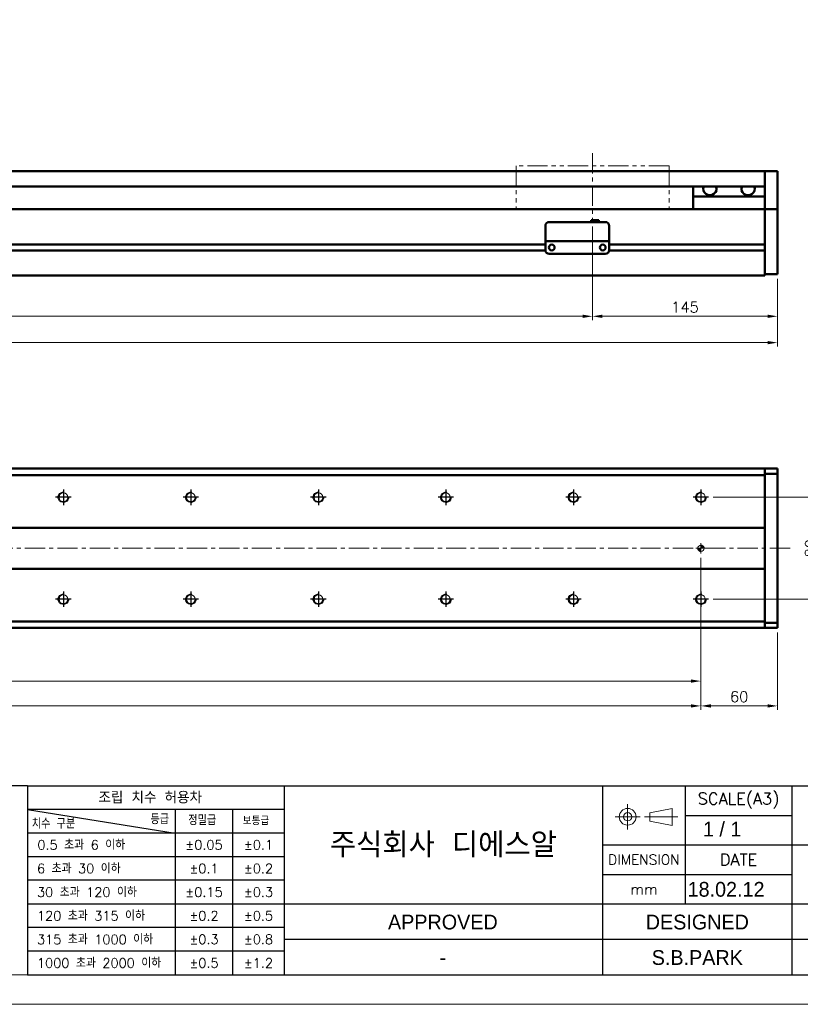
# Model space of a CAD drawing. Header units: millimetres. Extents: x 46891 to 50493, y 6223 to 9905.
# Tile 3 of 5: x 49526 to 50138, y 8529 to 9302. Entities that reach past the tile are written whole.
import ezdxf
from ezdxf.enums import TextEntityAlignment as Align

# ---------------------------------------------------------------- set-up
doc = ezdxf.new("R2010")
doc.units = ezdxf.units.MM
doc.header["$LTSCALE"] = 0.5
doc.linetypes.add('CENTER', pattern=[50.8, 31.75, -6.35, 6.35, -6.35])
doc.linetypes.add('PHANTOM', pattern=[63.5, 31.75, -6.35, 6.35, -6.35, 6.35, -6.35])
doc.layers.get('0').update_dxf_attribs({"lineweight": 20})
doc.layers.add('1', color=1, linetype='CENTER', lineweight=13)
doc.layers.add('외형선(ISO)', color=7, linetype='Continuous', lineweight=50)
for name, color, linetype in [('3', 3, 'Continuous'), ('C', 1, 'CENTER'), ('DIM', 4, 'Continuous')]:
    doc.layers.add(name, color=color, linetype=linetype)
doc.styles.add('ACISOGDT', font='amgdt.shx')
doc.styles.add('DSR TEXT', font='romans.shx', dxfattribs={"bigfont": 'whgtxt.shx'})
doc.styles.get("Standard").update_dxf_attribs({"font": 'romans.shx', "bigfont": 'whgtxt.shx'})
doc.dimstyles.new('DSR', dxfattribs={"dimscale": 2, "dimtxt": 3, "dimasz": 3, "dimexe": 0.5, "dimexo": 0.5, "dimgap": 0.5, "dimtad": 1, "dimdsep": 46, "dimtxsty": 'Standard', "dimcen": 2.5, "dimclrd": 4, "dimclre": 4, "dimclrt": 2, "dimadec": 0, "dimazin": 2, "dimtfac": 1, "dimtmove": 0, "dimatfit": 3, "dimfxl": 0, "dimlwd": -1, "dimlwe": -1, "dimarcsym": 0})

# ---------------------------------------------------------------- blocks, each defined once
blk = doc.blocks.new('A$C13F00394')
for p, q in [((109.11, 28.14), (105.34, 27.43)), ((105.34, 27.43), (105.34, 26.01)), ((109.11, 25.3), (109.11, 28.14)), ((105.34, 26.01), (109.11, 25.3))]:
    blk.add_line(p, q)
for radius in [1.42, 0.71]:
    blk.add_circle((101.56, 26.76), radius)
at = {"layer": '1'}
for p, q in [((101.56, 28.89), (101.56, 24.63)), ((103.69, 26.76), (99.44, 26.76)), ((104.41, 26.76), (110.04, 26.76))]:
    blk.add_line(p, q, dxfattribs=at)
at = {"layer": '3'}
for p, q in [((0, 32), (-207.68, 32)), ((0, 32), (202.32, 32)), ((0, 32), (0, 0)), ((43.43, 32), (43.43, 0)), ((97.32, 32), (97.32, 12)), ((111.32, 32), (111.32, 12)), ((129.32, 32), (129.32, 0)), ((0, 28), (25, 24)), ((43.43, 28), (0, 28)), ((25, 28), (25, 0)), ((34.7, 28), (34.7, 0)), ((111.32, 27), (129.32, 27)), ((43.43, 24), (0, 24)), ((97.32, 22), (202.32, 22)), ((43.43, 20), (0, 20)), ((97.32, 17), (129.32, 17)), ((43.43, 16), (0, 16)), ((0, 12), (129.32, 12)), ((97.32, 12), (97.32, 0)), ((129.32, 12), (202.32, 12)), ((43.43, 8), (0, 8)), ((97.32, 6), (43.43, 6)), ((129.32, 6), (97.32, 6)), ((202.32, 6), (129.32, 6)), ((43.43, 4), (0, 4)), ((0, 0), (202.32, 0))]:
    blk.add_line(p, q, dxfattribs=at)
at = {"color": 0, "style": 'DSR TEXT'}
for s, height, p in [('조립 치수 허용차', 2, (11.97, 29.02)), ('등급', 1.5, (20.77, 25.52)), ('정밀급', 1.5, (27.18, 25.37)), ('보통급', 1.3, (36.41, 25.38)), ('치수 구분', 1.5, (0.69, 24.78)), (' 0.5 초과 6 이하', 1.6, (0.56, 21.19)), (' 6 초과 30 이하', 1.6, (0.49, 17.19)), (' 30 초과 120 이하', 1.6, (0.49, 13.19)), (' 120 초과 315 이하', 1.6, (0.49, 9.19)), (' 315 초과 1000 이하', 1.6, (0.49, 5.19)), (' 1000 초과 2000 이하', 1.6, (0.49, 1.19))]:
    blk.add_text(s, height=height, dxfattribs=at).set_placement(p)
at = {"color": 7, "style": 'ACISOGDT'}
for s, p in [('APPROVED', (70.28, 8.93)), ('DESIGNED', (113.35, 8.93))]:
    blk.add_text(s, height=2.5, dxfattribs=at).set_placement(p, align=Align.MIDDLE_CENTER)
at = {"color": 7, "attachment_point": 5, "style": 'DSR TEXT'}
for s, insert, char_height in [('SCALE(A3)', (120.32, 29.5), 2), ('주식회사 디에스알', (70.37, 22), 4.2), ('DIMENSION', (104.32, 19.5), 1.7), ('DATE', (120.32, 19.5), 2), ('mm', (104.32, 14.5), 1.8)]:
    blk.add_mtext(s, dxfattribs=dict(at, insert=insert, char_height=char_height))
at = {"color": 0, "char_height": 1.6, "attachment_point": 5, "style": 'DSR TEXT'}
for s, insert in [('%%P0.05', (29.85, 22)), ('%%P0.1', (39.07, 22)), ('%%P0.1', (29.85, 18)), ('%%P0.2', (39.07, 18)), ('%%P0.15', (29.85, 14)), ('%%P0.3', (39.07, 14)), ('%%P0.2', (29.85, 10)), ('%%P0.5', (39.07, 10)), ('%%P0.3', (29.85, 6)), ('%%P0.8', (39.07, 6)), ('%%P0.5', (29.85, 2)), ('%%P1.2', (39.07, 2))]:
    blk.add_mtext(s, dxfattribs=dict(at, insert=insert))
blk = doc.blocks.new('A$C1C1952E1')
at = {"color": 1}
blk.add_lwpolyline([(0, 0), (420, 0), (420, 297), (0, 297)], close=True, dxfattribs=at)
at = {"color": 3}
blk.add_lwpolyline([(5, 5), (415, 5), (415, 292), (5, 292)], close=True, dxfattribs=at)
blk = doc.blocks.new('*D80')
at = {"color": 1, "linetype": 'ByBlock'}
for p, q in [((48775.08, 9139.21), (48775.08, 9065.83)), ((49975.08, 9139.21), (49975.08, 9065.83)), ((48782.88, 9068.83), (49967.28, 9068.83))]:
    blk.add_line(p, q, dxfattribs=at)
at = {"color": 1}
for points in [[(48782.88, 9070.13), (48782.88, 9067.53), (48775.08, 9068.83)], [(49967.28, 9070.13), (49967.28, 9067.53), (49975.08, 9068.83)]]:
    blk.add_solid(points, dxfattribs=at)
at = {"layer": 'Defpoints', "color": 0}
for p in [(48775.08, 9142.81), (49975.08, 9142.81), (49975.08, 9068.83)]:
    blk.add_point(p, dxfattribs=at)
at = {"color": 3, "insert": (49375.08, 9076.03), "char_height": 8.4, "attachment_point": 5, "style": 'DSR TEXT'}
blk.add_mtext('STROKE : 1200', dxfattribs=at)
blk = doc.blocks.new('*D81')
at = {"color": 1, "linetype": 'ByBlock'}
for p, q in [((49975.08, 9139.21), (49975.08, 9065.83)), ((50120.08, 9098.21), (50120.08, 9065.83)), ((50112.28, 9068.83), (49982.88, 9068.83))]:
    blk.add_line(p, q, dxfattribs=at)
at = {"color": 1}
for points in [[(49982.88, 9070.13), (49982.88, 9067.53), (49975.08, 9068.83)], [(50112.28, 9070.13), (50112.28, 9067.53), (50120.08, 9068.83)]]:
    blk.add_solid(points, dxfattribs=at)
at = {"layer": 'Defpoints', "color": 0}
for p in [(49975.08, 9142.81), (50120.08, 9101.81), (49975.08, 9068.83)]:
    blk.add_point(p, dxfattribs=at)
at = {"color": 3, "insert": (50047.58, 9076.03), "char_height": 8.4, "attachment_point": 5, "style": 'DSR TEXT'}
blk.add_mtext('145', dxfattribs=at)
blk = doc.blocks.new('*D82')
at = {"color": 1, "linetype": 'ByBlock'}
for p, q in [((48620.08, 9098.21), (48620.08, 9045.16)), ((50120.08, 9098.21), (50120.08, 9045.16)), ((50112.28, 9048.16), (48627.88, 9048.16))]:
    blk.add_line(p, q, dxfattribs=at)
at = {"color": 1}
for points in [[(48627.88, 9049.46), (48627.88, 9046.86), (48620.08, 9048.16)], [(50112.28, 9049.46), (50112.28, 9046.86), (50120.08, 9048.16)]]:
    blk.add_solid(points, dxfattribs=at)
at = {"layer": 'Defpoints', "color": 0}
for p in [(48620.08, 9101.81), (50120.08, 9101.81), (48620.08, 9048.16)]:
    blk.add_point(p, dxfattribs=at)
at = {"color": 3, "insert": (49370.08, 9055.36), "char_height": 8.4, "attachment_point": 5, "style": 'DSR TEXT'}
blk.add_mtext('1500', dxfattribs=at)
blk = doc.blocks.new('A$C33E56CC6')
h = blk.add_hatch()
h.set_pattern_fill('ANSI31', color=256, style=0)
h.set_pattern_definition([(45, (-7065.45672, -6508.5399), (-0.0883883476, 0.0883883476), [])])
h.paths.add_polyline_path([(4, 6.5, 0.414214), (1.5, 4), (4, 4)])
h.paths.add_polyline_path([(6.5, 4), (4, 4), (4, 1.5, 0.414214)])
blk.add_circle((4, 4), 2.5)
at = {"layer": '1'}
for p, q in [((4, 0), (4, 8)), ((0, 4), (8, 4))]:
    blk.add_line(p, q, dxfattribs=at)
blk = doc.blocks.new('tap8')
blk.add_circle((0, 0), 3.4)
at = {"layer": 'C', "color": 1, "linetype": 'CENTER'}
for p, q in [((-6.05, 0), (6.05, 0)), ((0, -6.05), (0, 6.05))]:
    blk.add_line(p, q, dxfattribs=at)
at = {"layer": 'DIM', "color": 3}
blk.add_arc((0, 0), 4, 263.84551, 189.43144, dxfattribs=at)
blk = doc.blocks.new('*D89')
at = {"color": 1, "linetype": 'ByBlock'}
for p, q in [((48660.08, 8879.2), (48660.08, 8779.61)), ((50060.08, 8879.2), (50060.08, 8779.61)), ((48667.88, 8782.61), (50052.28, 8782.61))]:
    blk.add_line(p, q, dxfattribs=at)
at = {"color": 1}
for points in [[(48667.88, 8783.91), (48667.88, 8781.31), (48660.08, 8782.61)], [(50052.28, 8783.91), (50052.28, 8781.31), (50060.08, 8782.61)]]:
    blk.add_solid(points, dxfattribs=at)
at = {"layer": 'Defpoints', "color": 0}
for p in [(48660.08, 8882.8), (50060.08, 8882.8), (50060.08, 8782.61)]:
    blk.add_point(p, dxfattribs=at)
at = {"color": 3, "insert": (49360.08, 8789.81), "char_height": 8.4, "attachment_point": 5, "style": 'DSR TEXT'}
blk.add_mtext('1400%%P0.02', dxfattribs=at)
blk = doc.blocks.new('*D90')
at = {"color": 1, "linetype": 'ByBlock'}
for p, q in [((50060.08, 8835.59), (50060.08, 8760.13)), ((50120.08, 8820.7), (50120.08, 8760.13)), ((50067.88, 8763.13), (50112.28, 8763.13))]:
    blk.add_line(p, q, dxfattribs=at)
at = {"color": 1}
for points in [[(50067.88, 8764.43), (50067.88, 8761.83), (50060.08, 8763.13)], [(50112.28, 8764.43), (50112.28, 8761.83), (50120.08, 8763.13)]]:
    blk.add_solid(points, dxfattribs=at)
at = {"layer": 'Defpoints', "color": 0}
for p in [(50060.08, 8839.19), (50120.08, 8824.3), (50120.08, 8763.13)]:
    blk.add_point(p, dxfattribs=at)
at = {"color": 3, "insert": (50090.08, 8770.33), "char_height": 8.4, "attachment_point": 5, "style": 'DSR TEXT'}
blk.add_mtext('60', dxfattribs=at)
blk = doc.blocks.new('*D92')
at = {"color": 1, "linetype": 'ByBlock'}
for p, q in [((50069.73, 8926.8), (50156.33, 8926.8)), ((50153.33, 8854.6), (50153.33, 8919)), ((50069.73, 8846.8), (50156.33, 8846.8))]:
    blk.add_line(p, q, dxfattribs=at)
at = {"color": 1}
for points in [[(50152.03, 8919), (50154.63, 8919), (50153.33, 8926.8)], [(50152.03, 8854.6), (50154.63, 8854.6), (50153.33, 8846.8)]]:
    blk.add_solid(points, dxfattribs=at)
at = {"layer": 'Defpoints', "color": 0}
for p in [(50066.13, 8926.8), (50153.33, 8926.8), (50066.13, 8846.8)]:
    blk.add_point(p, dxfattribs=at)
at = {"color": 3, "insert": (50146.13, 8886.8), "char_height": 8.4, "attachment_point": 5, "rotation": 90, "style": 'DSR TEXT'}
blk.add_mtext('80', dxfattribs=at)
blk = doc.blocks.new('*D93')
at = {"color": 1, "linetype": 'ByBlock'}
for p, q in [((48660.08, 8837.16), (48660.08, 8760.13)), ((50060.08, 8837.16), (50060.08, 8760.13)), ((48667.88, 8763.13), (50052.28, 8763.13))]:
    blk.add_line(p, q, dxfattribs=at)
at = {"color": 1}
for points in [[(48667.88, 8764.43), (48667.88, 8761.83), (48660.08, 8763.13)], [(50052.28, 8764.43), (50052.28, 8761.83), (50060.08, 8763.13)]]:
    blk.add_solid(points, dxfattribs=at)
at = {"layer": 'Defpoints', "color": 0}
for p in [(48660.08, 8840.76), (50060.08, 8840.76), (50060.08, 8763.13)]:
    blk.add_point(p, dxfattribs=at)
at = {"color": 3, "insert": (49360.08, 8770.33), "char_height": 8.4, "attachment_point": 5, "style": 'DSR TEXT'}
blk.add_mtext('14X100PITCH=1400', dxfattribs=at)

msp = doc.modelspace()

# ---------------------------------------------------------------- linework, layer by layer
at = {"color": 6, "linetype": 'PHANTOM'}
for p, q in [((50035.07907, 9186.8134), (49915.07907, 9186.8134)), ((49915.07907, 9186.8134), (49915.07907, 9152.8134)), ((50035.07907, 9186.8134), (50035.07907, 9152.8134))]:
    msp.add_line(p, q, dxfattribs=at)
at = {"layer": '1'}
for p, q in [((49975.07907, 9196.8134), (49975.07907, 9142.8134)), ((50130.07907, 8886.80221), (48610.07907, 8886.80221))]:
    msp.add_line(p, q, dxfattribs=at)
at = {"layer": '3'}
msp.add_line((49532.07206, 8552.16152), (50469.44932, 8552.16152), dxfattribs=at)
at = {"layer": '외형선(ISO)'}
for p, q in [((48835.07907, 9182.8134), (50110.07907, 9182.8134)), ((50110.07907, 9182.8134), (50110.07907, 9180.8134)), ((50110.07907, 9182.8134), (50120.07907, 9182.8134)), ((50110.07907, 9180.8134), (50110.07907, 9182.8134)), ((50110.07907, 9180.02888), (50110.07907, 9180.8134)), ((50110.07907, 9180.8134), (50110.07907, 9180.02888)), ((50110.07907, 9179.53018), (50110.07907, 9180.02888)), ((50110.07907, 9180.02888), (50110.07907, 9179.53018)), ((50110.07907, 9179.53018), (50110.07907, 9178.4617)), ((50110.07907, 9178.4617), (50110.07907, 9179.53018)), ((50110.07907, 9178.4617), (50110.07907, 9175.47589)), ((50110.07907, 9175.47589), (50110.07907, 9178.4617)), ((50120.07907, 9180.8134), (50120.07907, 9182.8134)), ((50120.07907, 9180.8134), (50120.07907, 9180.02888)), ((50120.07907, 9180.02888), (50120.07907, 9179.53018)), ((50120.07907, 9178.4617), (50120.07907, 9179.53018)), ((50120.07907, 9175.47589), (50120.07907, 9178.4617)), ((48835.07907, 9170.8134), (50110.07907, 9170.8134)), ((50054.07907, 9162.8134), (50054.07907, 9170.8134)), ((50110.07907, 9166.91159), (50110.07907, 9175.47589)), ((50110.07907, 9175.47589), (50110.07907, 9171.3134)), ((50120.07907, 9175.47589), (50120.07907, 9166.91159)), ((50110.07907, 9162.8134), (50054.07907, 9162.8134)), ((50054.07907, 9152.8134), (50054.07907, 9162.8134)), ((50110.07907, 9164.8163), (50110.07907, 9166.91159)), ((50110.07907, 9153.39435), (50110.07907, 9164.8163)), ((50120.07907, 9166.91159), (50120.07907, 9164.8163)), ((50120.07907, 9164.8163), (50120.07907, 9153.39435)), ((50110.07907, 9152.8134), (48780.07907, 9152.8134)), ((50110.07907, 9152.8134), (50110.07907, 9153.39435)), ((50110.07907, 9149.8134), (50110.07907, 9152.8134)), ((50110.07907, 9152.8134), (50110.07907, 9149.8134)), ((50110.07907, 9152.8134), (50120.07907, 9152.8134)), ((50110.07907, 9149.8134), (50110.07907, 9125.2634)), ((50110.07907, 9107.05605), (50110.07907, 9149.8134)), ((50120.07907, 9153.39435), (50120.07907, 9152.8134)), ((50120.07907, 9149.8134), (50120.07907, 9152.8134)), ((50120.07907, 9149.8134), (50120.07907, 9107.05605)), ((49938.07907, 9129.81356), (49938.07907, 9139.81356)), ((49941.07907, 9142.81356), (49985.07907, 9142.81356)), ((49974.07907, 9144.31356), (49974.07907, 9142.81356)), ((49974.07907, 9144.31356), (49980.07907, 9144.31356)), ((49980.07907, 9144.31356), (49980.07907, 9142.81356)), ((49988.07907, 9139.81356), (49988.07907, 9129.81356)), ((49938.07907, 9125.0634), (48834.07907, 9125.0634)), ((49938.07907, 9129.81356), (49938.07907, 9127.81356)), ((49938.07907, 9127.81353), (49938.07907, 9127.81356)), ((49938.07907, 9127.81356), (49988.07907, 9127.81356)), ((49938.07907, 9127.31353), (49938.07907, 9127.81353)), ((49938.07907, 9127.81353), (49940.84957, 9127.81353)), ((49938.07907, 9120.81353), (49938.07907, 9127.31353)), ((49943.10241, 9125.0634), (49943.05574, 9125.0634)), ((49943.30857, 9127.81353), (49945.57907, 9127.81353)), ((49950.57907, 9127.81353), (49975.57907, 9127.81353)), ((49980.57907, 9127.81353), (49982.84957, 9127.81353)), ((49983.10241, 9125.0634), (49983.05574, 9125.0634)), ((49985.30857, 9127.81353), (49988.07907, 9127.81353)), ((49988.07907, 9127.81356), (49988.07907, 9129.81356)), ((49988.07907, 9127.81356), (49988.07907, 9127.81353)), ((49988.07907, 9127.81353), (49988.07907, 9127.31353)), ((49988.07907, 9127.31353), (49988.07907, 9120.81353)), ((50110.07907, 9125.0634), (49988.07907, 9125.0634)), ((49938.08952, 9120.5634), (48834.06863, 9120.5634)), ((49941.07907, 9117.81353), (49985.07907, 9117.81353)), ((50110.07907, 9120.5634), (49988.06863, 9120.5634)), ((50110.07907, 9120.3634), (50110.07907, 9107.05605)), ((50110.07907, 9104.93472), (50110.07907, 9107.05605)), ((50110.07907, 9107.05605), (50110.07907, 9104.93472)), ((50110.07907, 9104.93472), (50110.07907, 9100.8134)), ((50110.07907, 9101.8134), (50110.07907, 9104.93472)), ((50110.07907, 9101.8134), (50120.07907, 9101.8134)), ((50120.07907, 9104.93472), (50120.07907, 9107.05605)), ((50120.07907, 9104.93472), (50120.07907, 9101.8134)), ((48630.07907, 9100.8134), (50110.07907, 9100.8134)), ((50110.07907, 8949.30221), (48630.07907, 8949.30221)), ((50110.07907, 8949.30221), (50110.07907, 8948.42353)), ((50110.07907, 8948.42353), (50110.07907, 8949.30221)), ((50110.07907, 8949.30221), (50120.07907, 8949.30221)), ((50110.07907, 8944.30221), (50110.07907, 8948.42353)), ((50110.07907, 8948.42353), (50110.07907, 8945.30221)), ((50120.07907, 8949.30221), (50120.07907, 8948.42353)), ((50120.07907, 8945.30221), (50120.07907, 8948.42353)), ((50110.07907, 8944.30221), (48630.07907, 8944.30221)), ((50110.07907, 8945.30221), (50120.07907, 8945.30221)), ((50110.07907, 8902.80221), (50110.07907, 8944.30221)), ((50120.07907, 8828.30221), (50120.07907, 8945.30221)), ((48630.07907, 8902.80221), (50110.07907, 8902.80221)), ((50110.07907, 8901.94865), (50110.07907, 8902.80221)), ((50110.07907, 8901.5951), (50110.07907, 8901.94865)), ((50110.07907, 8872.00931), (50110.07907, 8901.5951)), ((50110.07907, 8901.5951), (50110.07907, 8872.00931)), ((50110.07907, 8870.80221), (48630.07907, 8870.80221)), ((50110.07907, 8871.65576), (50110.07907, 8872.00931)), ((50110.07907, 8870.80221), (50110.07907, 8871.65576)), ((50110.07907, 8829.30221), (50110.07907, 8870.80221)), ((48630.07907, 8829.30221), (50110.07907, 8829.30221)), ((50110.07907, 8824.30221), (48630.07907, 8824.30221)), ((50110.07907, 8825.18089), (50110.07907, 8829.30221)), ((50110.07907, 8828.30221), (50110.07907, 8825.18089)), ((50110.07907, 8828.30221), (50120.07907, 8828.30221)), ((50110.07907, 8825.18089), (50110.07907, 8824.30221)), ((50110.07907, 8824.30221), (50110.07907, 8825.18089)), ((50110.07907, 8824.30221), (50120.07907, 8824.30221)), ((50120.07907, 8825.18089), (50120.07907, 8828.30221)), ((50120.07907, 8825.18089), (50120.07907, 8824.30221))]:
    msp.add_line(p, q, dxfattribs=at)
for centre in [(49943.07907, 9122.81353), (49983.07907, 9122.81353)]:
    msp.add_circle(centre, 2.25, dxfattribs=at)
for centre, start, end in [((49941.07907, 9139.81356), 90, 180), ((49985.07907, 9139.81356), 0, 90), ((49941.07907, 9120.81353), 180, 270), ((49985.07907, 9120.81353), 270, 0)]:
    msp.add_arc(centre, 3, start, end, dxfattribs=at)
for centre, major_axis, ratio, start_param, end_param in [((50067.07907, 9168.8134), (5.25, 0), 0.923076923, 2.716178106, 6.708599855), ((50097.07907, 9168.8134), (5.25, 0), 0.923076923, 2.716178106, 6.708599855), ((49942.07907, 9127.81355), (-1.2295, 0), 0.00001, 3.141579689, 6.283172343), ((49948.07907, 9127.81355), (-2.5, 0), 0.00001, 3.144943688, 6.286536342), ((49978.07907, 9127.81355), (-2.5, 0), 0.00001, 3.143048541, 6.284641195), ((49984.07907, 9127.81355), (-1.2295, 0), 0.00001, 3.13437825, 6.275970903)]:
    msp.add_ellipse(centre, major_axis=major_axis, ratio=ratio, start_param=start_param, end_param=end_param, dxfattribs=at)

# ---------------------------------------------------------------- block references
at = {"xscale": 4.6332, "yscale": 4.6332, "zscale": 4.6332}
for name, p in [('A$C1C1952E1', (48546.67132, 8528.99552)), ('A$C13F00394', (49532.07206, 8552.16152))]:
    msp.add_blockref(name, p, dxfattribs=at)
at = {"xscale": -1}
for name, p, rotation in [('tap8', (49560.07907, 8926.80221), 90), ('tap8', (49660.07907, 8926.80221), 90), ('tap8', (49760.07907, 8926.80221), 90), ('tap8', (49860.07907, 8926.80221), 90), ('tap8', (49960.07907, 8926.80221), 90), ('tap8', (50060.07907, 8926.80221), 90), ('A$C33E56CC6', (50056.07907, 8890.8022), 180), ('tap8', (49560.07907, 8846.80221), 90), ('tap8', (49660.07907, 8846.80221), 90), ('tap8', (49760.07907, 8846.80221), 90), ('tap8', (49860.07907, 8846.80221), 90), ('tap8', (49960.07907, 8846.80221), 90), ('tap8', (50060.07907, 8846.80221), 90)]:
    msp.add_blockref(name, p, dxfattribs=dict(at, rotation=rotation))

# ---------------------------------------------------------------- texts
at = {"color": 2, "style": 'ACISOGDT'}
for s, p in [('1 / 1', (50061.67256, 8660.71078)), ('18.02.12', (50049.63536, 8613.43341))]:
    msp.add_text(s, height=11.583, dxfattribs=at).set_placement(p)
for s, p in [('S.B.PARK', (50057.22795, 8565.71454)), ('-', (49857.707, 8565.71454))]:
    msp.add_text(s, height=11.583, dxfattribs=at).set_placement(p, align=Align.MIDDLE_CENTER)

# ---------------------------------------------------------------- dimensions: what is measured, and where the dimension line sits
for base, p1, p2, text, picture, middle in [((49975.07907, 9068.82999), (48775.07907, 9142.8134), (49975.07907, 9142.8134), 'STROKE : <>', '*D80', (49375.07907, 9076.02999)), ((50060.07907, 8782.61013), (48660.07907, 8882.80221), (50060.07907, 8882.80221), '<>%%P0.02', '*D89', (49360.07907, 8789.81013)), ((50060.07907, 8763.1276), (48660.07907, 8840.75523), (50060.07907, 8840.75523), '14X100PITCH=<>', '*D93', (49360.07907, 8770.3276))]:
    dim = msp.add_linear_dim(base=base, p1=p1, p2=p2, text=text, dimstyle='DSR', override={"dimscale": 3, "dimtxt": 2.8, "dimasz": 2.600136, "dimexe": 1, "dimexo": 1.2, "dimgap": 1, "dimdec": 4, "dimtxsty": 'DSR TEXT', "dimclrd": 1, "dimclre": 1, "dimclrt": 3, "dimtdec": 4, "dimtix": 1})
    dim.commit()
    dim.dimension.update_dxf_attribs({"geometry": picture, "text_midpoint": middle})
for base, p2, picture, middle in [((49975.07907, 9068.82999), (49975.07907, 9142.8134), '*D81', (50047.57907, 9076.02999)), ((48620.07907, 9048.15563), (48620.07907, 9101.8134), '*D82', (49370.07907, 9055.35563))]:
    dim = msp.add_linear_dim(base=base, p1=(50120.07907, 9101.8134), p2=p2, dimstyle='DSR', override={"dimscale": 3, "dimtxt": 2.8, "dimasz": 2.600136, "dimexe": 1, "dimexo": 1.2, "dimgap": 1, "dimdec": 4, "dimtxsty": 'DSR TEXT', "dimclrd": 1, "dimclre": 1, "dimclrt": 3, "dimtdec": 4, "dimtix": 1})
    dim.commit()
    dim.dimension.update_dxf_attribs({"geometry": picture, "text_midpoint": middle})
dim = msp.add_linear_dim(base=(50153.32841, 8926.80221), p1=(50066.12604, 8846.80221), p2=(50066.12604, 8926.80221), angle=270, dimstyle='DSR', override={"dimscale": 3, "dimtxt": 2.8, "dimasz": 2.600136, "dimexe": 1, "dimexo": 1.2, "dimgap": 1, "dimdec": 4, "dimtxsty": 'DSR TEXT', "dimclrd": 1, "dimclre": 1, "dimclrt": 3, "dimtdec": 4, "dimtix": 1})
dim.commit()
dim.dimension.update_dxf_attribs({"geometry": '*D92', "text_midpoint": (50146.12841, 8886.80221)})
dim = msp.add_linear_dim(base=(50120.07907, 8763.1276), p1=(50060.07907, 8839.19057), p2=(50120.07907, 8824.30221), dimstyle='DSR', override={"dimscale": 3, "dimtxt": 2.8, "dimasz": 2.600136, "dimexe": 1, "dimexo": 1.2, "dimgap": 1, "dimdec": 4, "dimtxsty": 'DSR TEXT', "dimclrd": 1, "dimclre": 1, "dimclrt": 3, "dimtdec": 4, "dimtix": 1})
dim.commit()
dim.dimension.update_dxf_attribs({"geometry": '*D90', "text_midpoint": (50090.07907, 8763.1276), "dimtype": 160})

doc.saveas('drawing.dxf')
